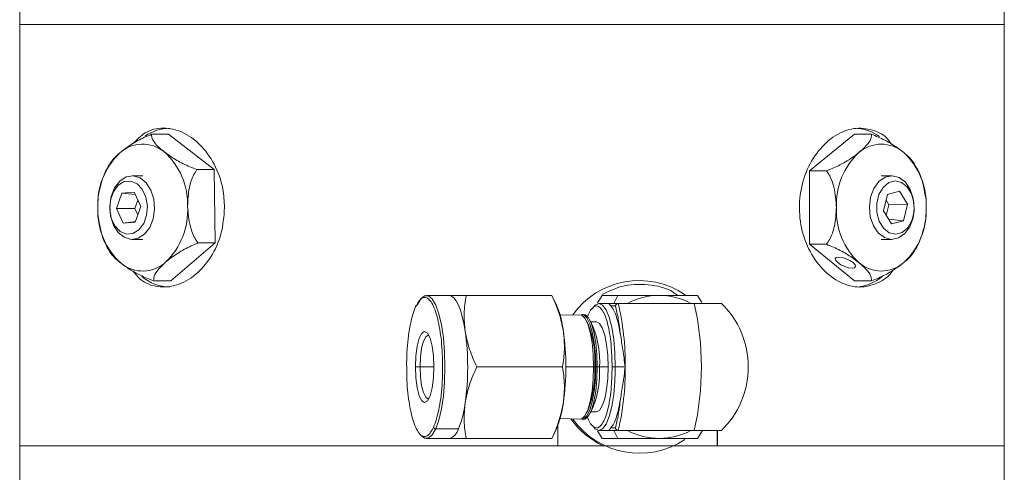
# Model space of a CAD drawing. Header units: inches. Extents: x -4.1 to 22.6, y -10.2 to 17.8.
# Tile 139 of 142: x 18 to 21.9, y 3.3 to 5.1. Entities that reach past the tile are written whole.
import ezdxf

# ---------------------------------------------------------------- set-up
doc = ezdxf.new("R2010")
doc.units = ezdxf.units.IN
doc.header["$MEASUREMENT"] = 0

msp = doc.modelspace()

# ---------------------------------------------------------------- linework, layer by layer
at = {"color": 7, "linetype": 'Continuous', "lineweight": 15}
for p, q in [((18.0287, 5.6679), (18.0287, 5.0429)), ((21.9037, 5.0429), (21.9037, 5.1758)), ((18.0287, 5.0429), (18.0287, 3.3859)), ((18.0287, 5.0429), (21.9037, 5.0429)), ((21.9037, 3.3859), (21.9037, 5.0429)), ((18.6146, 4.6115), (18.5474, 4.6115)), ((18.7934, 4.4723), (18.6146, 4.6115)), ((21.3136, 4.6116), (21.1368, 4.4672)), ((21.3136, 4.6116), (21.3807, 4.6116)), ((18.7934, 4.4723), (18.7262, 4.4723)), ((18.7976, 4.1837), (18.7934, 4.4723)), ((21.1368, 4.4672), (21.1368, 4.1785)), ((21.1368, 4.4672), (21.204, 4.4672)), ((18.5127, 4.4479), (18.4713, 4.4479)), ((21.461, 4.4479), (21.4196, 4.4479)), ((18.4306, 4.3798), (18.409, 4.3188)), ((18.4788, 4.3838), (18.4306, 4.3798)), ((18.4834, 4.3738), (18.4306, 4.3798)), ((18.5053, 4.3269), (18.4788, 4.3838)), ((21.4909, 4.3873), (21.4436, 4.3744)), ((21.5225, 4.3358), (21.4909, 4.3873)), ((18.4936, 4.352), (18.482, 4.3194)), ((21.4436, 4.3744), (21.4278, 4.31)), ((21.4496, 4.334), (21.4382, 4.3526)), ((18.482, 4.3194), (18.409, 4.3188)), ((18.409, 4.3188), (18.4356, 4.2619)), ((18.482, 4.3194), (18.4937, 4.2942)), ((18.4837, 4.2659), (18.5053, 4.3269)), ((21.4278, 4.31), (21.4594, 4.2584)), ((21.4392, 4.2914), (21.4496, 4.334)), ((21.4496, 4.334), (21.5225, 4.3358)), ((21.5067, 4.2713), (21.5225, 4.3358)), ((21.5494, 4.3229), (21.5494, 4.3229)), ((21.5494, 4.3229), (21.5494, 4.3229)), ((18.4844, 4.2679), (18.4356, 4.2619)), ((18.4356, 4.2619), (18.4837, 4.2659)), ((21.4478, 4.2773), (21.5067, 4.2713)), ((21.4594, 4.2584), (21.5067, 4.2713)), ((18.4713, 4.1979), (18.5127, 4.1979)), ((21.4196, 4.1979), (21.461, 4.1979)), ((18.623, 4.0343), (18.7976, 4.1837)), ((18.7976, 4.1837), (18.7304, 4.1837)), ((21.1368, 4.1785), (21.204, 4.1785)), ((21.1368, 4.1785), (21.3136, 4.0342)), ((18.623, 4.0343), (18.5558, 4.0343)), ((21.3136, 4.0342), (21.3807, 4.0342)), ((19.7189, 3.9771), (19.6295, 3.9771)), ((19.701, 3.9771), (19.701, 3.9771)), ((19.7852, 3.9771), (20.1231, 3.9771)), ((20.1231, 3.9771), (20.1224, 3.9771)), ((20.1391, 3.945), (20.1232, 3.9771)), ((20.3025, 3.9481), (20.3207, 3.9771)), ((20.3207, 3.9771), (20.3822, 3.9771)), ((20.3669, 3.9459), (20.3822, 3.9771)), ((20.6959, 3.9771), (20.7133, 3.9494)), ((20.3467, 3.9459), (20.3081, 3.9459)), ((20.3552, 3.9359), (20.3468, 3.9459)), ((20.3841, 3.9459), (20.3468, 3.9459)), ((20.3552, 3.9359), (20.3734, 3.9359)), ((20.3841, 3.9459), (20.6836, 3.9459)), ((20.2335, 3.9016), (20.1556, 3.8991)), ((20.248, 3.9021), (20.242, 3.9019)), ((20.2653, 3.8647), (20.2587, 3.8781)), ((20.2859, 3.8528), (20.2732, 3.8785)), ((20.2985, 3.873), (20.276, 3.873)), ((20.3606, 3.6959), (20.3573, 3.7633)), ((19.6043, 3.6959), (19.5861, 3.6959)), ((19.8272, 3.6959), (20.1651, 3.6959)), ((20.2918, 3.6959), (20.2872, 3.6959)), ((20.2958, 3.6959), (20.3018, 3.6959)), ((20.3018, 3.6959), (20.3105, 3.6959)), ((20.3105, 3.6959), (20.3443, 3.6959)), ((20.3571, 3.6252), (20.3606, 3.6959)), ((20.3606, 3.6959), (20.3728, 3.6959)), ((20.3728, 3.6959), (20.4115, 3.6959)), ((20.2587, 3.5136), (20.2653, 3.527)), ((20.2732, 3.5132), (20.2859, 3.539)), ((20.1556, 3.4926), (20.2335, 3.4901)), ((20.242, 3.4899), (20.248, 3.4897)), ((20.276, 3.5188), (20.2985, 3.5188)), ((19.6659, 3.4523), (19.7553, 3.4523)), ((20.1466, 3.3859), (20.1466, 3.4643)), ((20.3468, 3.4459), (20.3552, 3.4559)), ((20.3552, 3.4559), (20.3734, 3.4559)), ((19.6295, 3.4146), (19.7189, 3.4146)), ((19.7852, 3.4146), (20.1231, 3.4146)), ((20.1224, 3.4146), (20.1231, 3.4146)), ((20.1232, 3.4146), (20.1391, 3.4468)), ((20.3207, 3.4146), (20.302, 3.4444)), ((20.3081, 3.4459), (20.3467, 3.4459)), ((20.3207, 3.4146), (20.3822, 3.4146)), ((20.3468, 3.4459), (20.3841, 3.4459)), ((20.3822, 3.4146), (20.3669, 3.4459)), ((20.3841, 3.4459), (20.6836, 3.4459)), ((20.7155, 3.4459), (20.6959, 3.4146)), ((20.7738, 3.3859), (20.7738, 3.4459)), ((20.7744, 3.4459), (20.7744, 3.3859)), ((18.0287, 3.3859), (18.0287, 3.2069)), ((18.0287, 3.3859), (21.9037, 3.3859)), ((18.0287, 3.3859), (20.1466, 3.3859)), ((20.7744, 3.3859), (21.9037, 3.3859)), ((21.9037, 3.2069), (21.9037, 3.3859))]:
    msp.add_line(p, q, dxfattribs=at)
at = {"color": 8, "linetype": 'Continuous', "lineweight": 15}
for p, q in [((19.6585, 3.6959), (19.6043, 3.6959)), ((20.2872, 3.6959), (20.1781, 3.6959)), ((20.3726, 3.6753), (20.3728, 3.6959))]:
    msp.add_line(p, q, dxfattribs=at)
at = {"color": 7, "linetype": 'Continuous', "lineweight": 15, "flags": 128}
for points in [[(18.52, 4.2185), (18.4948, 4.2024), (18.4673, 4.198), (18.4402, 4.2059), (18.4162, 4.2252), (18.3975, 4.2541), (18.3861, 4.2897), (18.383, 4.3286), (18.3886, 4.3669), (18.4023, 4.4009), (18.4227, 4.4273), (18.4479, 4.4434), (18.4754, 4.4477), (18.5025, 4.4399), (18.5265, 4.4205), (18.5452, 4.3916), (18.5566, 4.356), (18.5596, 4.3172), (18.5541, 4.2788), (18.5404, 4.2449), (18.52, 4.2185)], [(18.498, 4.2352), (18.5168, 4.2602), (18.5283, 4.2928), (18.5313, 4.3291), (18.5254, 4.3645), (18.5112, 4.395), (18.4905, 4.4167), (18.4658, 4.4272), (18.44, 4.425), (18.4164, 4.4106), (18.3976, 4.3855), (18.3861, 4.3529), (18.3831, 4.3167), (18.389, 4.2812), (18.4032, 4.2508), (18.4239, 4.229), (18.4486, 4.2186), (18.4744, 4.2207), (18.498, 4.2352)], [(21.4899, 4.441), (21.5143, 4.4226), (21.5335, 4.3944), (21.5456, 4.3592), (21.5494, 4.3205), (21.5445, 4.282), (21.5315, 4.2475), (21.5116, 4.2204), (21.4867, 4.2033), (21.4593, 4.1979), (21.4321, 4.2048), (21.4077, 4.2232), (21.3885, 4.2514), (21.3764, 4.2866), (21.3726, 4.3253), (21.3775, 4.3638), (21.3905, 4.3983), (21.4104, 4.4254), (21.4353, 4.4425), (21.4627, 4.4479), (21.4899, 4.441)], [(21.4994, 4.4221), (21.474, 4.4279), (21.4487, 4.421), (21.4265, 4.4023), (21.4103, 4.374), (21.4018, 4.3395), (21.4022, 4.303), (21.4114, 4.269), (21.4283, 4.2414), (21.4508, 4.2237), (21.4763, 4.2179), (21.5016, 4.2248), (21.5237, 4.2435), (21.54, 4.2718), (21.5484, 4.3063), (21.548, 4.3427), (21.5388, 4.3768), (21.522, 4.4044), (21.4994, 4.4221)], [(21.3046, 4.0848), (21.3143, 4.0864), (21.3184, 4.0911), (21.3165, 4.0981), (21.3087, 4.1063), (21.2963, 4.1145), (21.2812, 4.1215), (21.2656, 4.1262), (21.252, 4.1278), (21.2423, 4.1262), (21.2382, 4.1215), (21.2401, 4.1145), (21.2479, 4.1063), (21.2603, 4.0981), (21.2754, 4.0911), (21.291, 4.0864), (21.3046, 4.0848)], [(19.6659, 3.4523), (19.6782, 3.4869), (19.6884, 3.5306), (19.696, 3.5815), (19.7007, 3.6374), (19.7023, 3.6959), (19.7007, 3.7544), (19.696, 3.8103), (19.6884, 3.8612), (19.6782, 3.9049), (19.6659, 3.9395), (19.652, 3.9634), (19.6371, 3.9756), (19.6219, 3.9756), (19.607, 3.9634), (19.5931, 3.9395)], [(19.782, 3.8365), (19.7767, 3.8671), (19.7704, 3.8948), (19.7632, 3.919), (19.7553, 3.9395), (19.7468, 3.9557), (19.7378, 3.9675), (19.7284, 3.9747), (19.7189, 3.9771)], [(20.3728, 3.6959), (20.3712, 3.7515), (20.3664, 3.8044), (20.3587, 3.8518), (20.3485, 3.8913), (20.3362, 3.9211), (20.3225, 3.9396), (20.3081, 3.9459), (20.2937, 3.9396), (20.2818, 3.9243)], [(20.2872, 3.6959), (20.2857, 3.7451), (20.2811, 3.7915), (20.2738, 3.8323), (20.2642, 3.8652), (20.2529, 3.8883), (20.2404, 3.9001), (20.2335, 3.9016)], [(20.2378, 3.9011), (20.2489, 3.9004), (20.2613, 3.8885), (20.2727, 3.8654), (20.2823, 3.8325), (20.2896, 3.7916), (20.2942, 3.7452), (20.2958, 3.6959)], [(20.3018, 3.6959), (20.3003, 3.7452), (20.2957, 3.7917), (20.2884, 3.8326), (20.2788, 3.8656), (20.2674, 3.8887), (20.2549, 3.9006), (20.248, 3.9021)], [(20.3443, 3.6959), (20.3428, 3.7417), (20.3382, 3.7844), (20.3309, 3.8211), (20.3214, 3.8493), (20.3103, 3.867), (20.2985, 3.873)], [(19.5861, 3.6959), (19.5879, 3.7391), (19.5931, 3.7781), (19.6011, 3.809), (19.6111, 3.8289), (19.6223, 3.8357), (19.6335, 3.8289), (19.6436, 3.809), (19.6516, 3.7781), (19.6567, 3.7391), (19.6585, 3.6959)], [(19.6043, 3.6959), (19.6059, 3.7345), (19.6105, 3.7694), (19.6176, 3.797), (19.6266, 3.8148), (19.6366, 3.8209), (19.6387, 3.8206)], [(19.6585, 3.6959), (19.6567, 3.6527), (19.6516, 3.6137), (19.6436, 3.5828), (19.6335, 3.5629), (19.6223, 3.5561), (19.6111, 3.5629), (19.6011, 3.5828), (19.5931, 3.6137), (19.5879, 3.6527), (19.5861, 3.6959)], [(19.6387, 3.5711), (19.6366, 3.5709), (19.6266, 3.577), (19.6176, 3.5948), (19.6105, 3.6224), (19.6059, 3.6573), (19.6043, 3.6959)], [(20.2335, 3.4901), (20.2404, 3.4916), (20.2529, 3.5035), (20.2642, 3.5265), (20.2738, 3.5594), (20.2811, 3.6003), (20.2857, 3.6466), (20.2872, 3.6959)], [(20.2958, 3.6959), (20.2942, 3.6466), (20.2896, 3.6001), (20.2823, 3.5593), (20.2727, 3.5263), (20.2613, 3.5032), (20.2489, 3.4914), (20.2378, 3.4906)], [(20.248, 3.4897), (20.2549, 3.4912), (20.2674, 3.5031), (20.2788, 3.5262), (20.2884, 3.5591), (20.2957, 3.6), (20.3003, 3.6465), (20.3018, 3.6959)], [(20.2985, 3.5188), (20.3103, 3.5248), (20.3214, 3.5425), (20.3309, 3.5706), (20.3382, 3.6073), (20.3428, 3.65), (20.3443, 3.6959)], [(20.2827, 3.466), (20.2937, 3.4521), (20.3081, 3.4459), (20.3225, 3.4521), (20.3362, 3.4706), (20.3485, 3.5004), (20.3587, 3.54), (20.3664, 3.5874), (20.3712, 3.6403), (20.3726, 3.6753)], [(19.61, 3.4249), (19.6219, 3.4162), (19.6371, 3.4162), (19.652, 3.4284), (19.6659, 3.4523)]]:
    msp.add_lwpolyline(points, dxfattribs=at)
at = {"color": 7, "linetype": 'Continuous', "lineweight": 15}
for centre, radius, start, end in [((18.6215, 4.4629), 0.1725, 90.9076, 124.9468), ((21.3107, 4.4622), 0.1732, 53.8043, 89.0438), ((18.5125, 4.438), 0.1345, 50.5717, 132.7551), ((21.4196, 4.4381), 0.1344, 48.8939, 131.1061), ((18.6203, 4.3332), 0.2847, 134.362, 183.1145), ((18.4129, 4.3362), 0.2766, 358.2984, 48.0281), ((21.5233, 4.3347), 0.2807, 133.1769, 182.4077), ((21.3159, 4.3347), 0.2807, 357.5923, 46.8231), ((18.6125, 4.3095), 0.2766, 178.2984, 228.0281), ((18.4051, 4.3125), 0.2847, 314.362, 3.1145), ((21.5233, 4.3111), 0.2807, 177.5923, 226.8231), ((21.3159, 4.3111), 0.2807, 313.1769, 2.4077), ((18.5129, 4.2077), 0.1345, 230.5717, 312.7551), ((21.4196, 4.2077), 0.1344, 228.8939, 311.1061), ((18.6222, 4.186), 0.1756, 229.9673, 268.8889), ((20.467, 3.714), 0.3216, 55.8696, 144.5058), ((21.3084, 4.1885), 0.1786, 278.4138, 309.2149), ((20.5458, 3.7128), 0.2644, 90.0494, 118.1408), ((20.5454, 3.7128), 0.2644, 61.8592, 89.9506), ((19.5924, 3.9338), 0.00552, 100.1574, 188.2264), ((19.8055, 3.7969), 0.365, 6.2354, 23.9462), ((19.3901, 3.7107), 1.0215, 359.1711, 13.313), ((19.5874, 3.6959), 1.1243, 347.152, 12.848), ((20.5476, 3.6959), 0.3486, 313.8891, 46.1095), ((18.7845, 3.6959), 1.0073, 351.9753, 8.0247), ((19.1709, 3.6959), 1.0073, 351.9753, 8.0247), ((19.9017, 3.7213), 0.3909, 356.2738, 21.525), ((19.948, 3.7195), 0.3632, 356.2738, 21.525), ((19.8778, 3.6742), 0.4145, 339.2037, 2.9974), ((19.9259, 3.6757), 0.3851, 339.2037, 2.9974), ((19.3901, 3.6811), 1.0215, 346.687, 0.8289), ((19.3727, 3.6063), 0.4125, 338.0827, 352.8957), ((19.7902, 3.599), 0.3806, 336.4198, 353.3986), ((20.4655, 3.6854), 0.3309, 215.9278, 244.8725), ((20.467, 3.6778), 0.3216, 215.4939, 303.8233), ((19.6657, 3.4605), 0.00814, 192.2489, 271.0879), ((19.7052, 3.4643), 0.0516, 285.469, 346.5169), ((20.5458, 3.679), 0.2644, 241.8592, 269.9506), ((20.5454, 3.679), 0.2644, 270.0494, 298.1408)]:
    msp.add_arc(centre, radius, start, end, dxfattribs=at)
for points, knots in [([(18.5474, 4.6115), (18.5291, 4.6035), (18.4927, 4.5877), (18.4508, 4.5607), (18.4297, 4.5437), (18.4212, 4.5368)], [0, 0, 0, 0, 0.374601, 0.746177, 1, 1, 1, 1]), ([(18.4742, 4.5742), (18.4898, 4.5901), (18.5243, 4.6253), (18.5933, 4.6408), (18.669, 4.6248), (18.7405, 4.5746), (18.7975, 4.4966), (18.8301, 4.4078), (18.8336, 4.3477), (18.8351, 4.3229)], [0, 0, 0, 0, 0.126195, 0.279846, 0.43176, 0.583542, 0.736974, 0.891337, 1, 1, 1, 1]), ([(18.5979, 4.5419), (18.592, 4.5468), (18.5723, 4.5628), (18.549, 4.5883), (18.5479, 4.6042), (18.5474, 4.6115)], [0, 0, 0, 0, 0.192173, 0.631803, 1, 1, 1, 1]), ([(21.4598, 4.5719), (21.4565, 4.577), (21.4371, 4.6063), (21.3859, 4.6317), (21.3124, 4.6398), (21.2367, 4.6103), (21.1694, 4.5497), (21.1192, 4.4633), (21.0942, 4.3607), (21.0986, 4.2544), (21.1311, 4.1562), (21.1867, 4.0762), (21.2577, 4.0236), (21.3348, 4.0039), (21.4054, 4.023), (21.4502, 4.0505), (21.465, 4.0763), (21.4652, 4.0768)], [0, 0, 0, 0, 0.01605, 0.092356, 0.167998, 0.242943, 0.31822, 0.39435, 0.470546, 0.545888, 0.620796, 0.696357, 0.772646, 0.848608, 0.923711, 0.998749, 1, 1, 1, 1]), ([(21.3807, 4.6116), (21.3803, 4.6039), (21.3795, 4.5886), (21.3579, 4.5625), (21.3389, 4.5461), (21.3312, 4.5394)], [0, 0, 0, 0, 0.374601, 0.746177, 1, 1, 1, 1]), ([(21.508, 4.5394), (21.5015, 4.5444), (21.4803, 4.561), (21.4384, 4.5875), (21.3988, 4.604), (21.3807, 4.6116)], [0, 0, 0, 0, 0.192173, 0.631803, 1, 1, 1, 1]), ([(18.4212, 4.5368), (18.4152, 4.5315), (18.3971, 4.5155), (18.387, 4.5004), (18.3802, 4.4903)], [0, 0, 0, 0, 0.329076, 1, 1, 1, 1]), ([(18.7262, 4.4723), (18.7077, 4.4797), (18.6709, 4.4945), (18.6282, 4.5196), (18.6067, 4.5355), (18.5979, 4.5419)], [0, 0, 0, 0, 0.374601, 0.746177, 1, 1, 1, 1]), ([(21.3312, 4.5394), (21.3248, 4.5343), (21.3035, 4.5177), (21.2616, 4.4913), (21.222, 4.4748), (21.204, 4.4672)], [0, 0, 0, 0, 0.192173, 0.631803, 1, 1, 1, 1]), ([(21.5507, 4.4934), (21.5448, 4.502), (21.5345, 4.5168), (21.5159, 4.5327), (21.508, 4.5394)], [0, 0, 0, 0, 0.5749894, 1, 1, 1, 1]), ([(18.3797, 4.4905), (18.3719, 4.4759), (18.3577, 4.4495), (18.3503, 4.4202), (18.347, 4.4071)], [0, 0, 0, 0, 0.552571, 1, 1, 1, 1]), ([(18.6894, 4.328), (18.6906, 4.3528), (18.6925, 4.3968), (18.7087, 4.4455), (18.722, 4.4659), (18.7262, 4.4723)], [0, 0, 0, 0, 0.468578, 0.832628, 1, 1, 1, 1]), ([(21.204, 4.4672), (21.2072, 4.4625), (21.2198, 4.4441), (21.2382, 4.3964), (21.2411, 4.35), (21.2428, 4.3229)], [0, 0, 0, 0, 0.124089, 0.487389, 1, 1, 1, 1]), ([(21.5922, 4.3719), (21.5896, 4.3876), (21.5837, 4.4231), (21.5685, 4.4641), (21.554, 4.487), (21.5501, 4.4931)], [0, 0, 0, 0, 0.366762, 0.830088, 1, 1, 1, 1]), ([(18.347, 4.4071), (18.3456, 4.4025), (18.3388, 4.3801), (18.3362, 4.3496), (18.336, 4.3243), (18.336, 4.3177)], [0, 0, 0, 0, 0.158559, 0.783052, 1, 1, 1, 1]), ([(21.5964, 4.3213), (21.5964, 4.3347), (21.5965, 4.3517), (21.593, 4.3683), (21.5922, 4.3719)], [0, 0, 0, 0, 0.781438, 1, 1, 1, 1]), ([(18.3359, 4.3193), (18.3361, 4.306), (18.3362, 4.2896), (18.3398, 4.2739), (18.3404, 4.271)], [0, 0, 0, 0, 0.819033, 1, 1, 1, 1]), ([(18.8351, 4.3229), (18.8322, 4.288), (18.8266, 4.2182), (18.7834, 4.1252), (18.7217, 4.054), (18.6471, 4.0124), (18.5717, 4.0072), (18.5112, 4.0285), (18.4841, 4.0616), (18.4744, 4.0735)], [0, 0, 0, 0, 0.152088, 0.304127, 0.457415, 0.611542, 0.764325, 0.915703, 1, 1, 1, 1]), ([(18.7304, 4.1837), (18.7271, 4.1884), (18.7142, 4.2068), (18.6952, 4.2545), (18.6916, 4.3009), (18.6894, 4.328)], [0, 0, 0, 0, 0.124089, 0.487389, 1, 1, 1, 1]), ([(21.2428, 4.3229), (21.2414, 4.2981), (21.2388, 4.2541), (21.2219, 4.2054), (21.2082, 4.185), (21.204, 4.1785)], [0, 0, 0, 0, 0.468578, 0.832628, 1, 1, 1, 1]), ([(21.5847, 4.2356), (21.5858, 4.239), (21.5926, 4.2602), (21.5957, 4.2905), (21.5962, 4.3168), (21.5964, 4.3245)], [0, 0, 0, 0, 0.120404, 0.745742, 1, 1, 1, 1]), ([(18.3404, 4.271), (18.3434, 4.2546), (18.35, 4.2183), (18.3657, 4.1773), (18.3803, 4.1552), (18.384, 4.1497)], [0, 0, 0, 0, 0.383311, 0.844966, 1, 1, 1, 1]), ([(21.5506, 4.1523), (21.5583, 4.1659), (21.5729, 4.1922), (21.5809, 4.2215), (21.5847, 4.2356)], [0, 0, 0, 0, 0.518785, 1, 1, 1, 1]), ([(18.3832, 4.1492), (18.3895, 4.1406), (18.4003, 4.126), (18.4195, 4.1103), (18.4275, 4.1039)], [0, 0, 0, 0, 0.585143, 1, 1, 1, 1]), ([(18.6042, 4.109), (18.6106, 4.1142), (18.6316, 4.1314), (18.6731, 4.1588), (18.7125, 4.1759), (18.7304, 4.1837)], [0, 0, 0, 0, 0.192173, 0.631803, 1, 1, 1, 1]), ([(21.204, 4.1785), (21.2223, 4.1709), (21.259, 4.1556), (21.3013, 4.1295), (21.3226, 4.113), (21.3312, 4.1064)], [0, 0, 0, 0, 0.374601, 0.746177, 1, 1, 1, 1]), ([(21.508, 4.1064), (21.514, 4.1115), (21.5328, 4.1273), (21.5434, 4.1422), (21.5505, 4.1523)], [0, 0, 0, 0, 0.3215651, 1, 1, 1, 1]), ([(18.5558, 4.0343), (18.5561, 4.0422), (18.5567, 4.0581), (18.5779, 4.085), (18.5966, 4.1021), (18.6042, 4.109)], [0, 0, 0, 0, 0.374601, 0.746177, 1, 1, 1, 1]), ([(18.4275, 4.1039), (18.434, 4.099), (18.4555, 4.083), (18.4978, 4.0575), (18.5376, 4.0415), (18.5558, 4.0343)], [0, 0, 0, 0, 0.192173, 0.631803, 1, 1, 1, 1]), ([(21.3312, 4.1064), (21.3371, 4.1013), (21.3565, 4.0847), (21.3795, 4.0583), (21.3803, 4.0417), (21.3807, 4.0342)], [0, 0, 0, 0, 0.192173, 0.631803, 1, 1, 1, 1]), ([(21.3807, 4.0342), (21.3991, 4.0419), (21.4357, 4.0572), (21.478, 4.0833), (21.4994, 4.0997), (21.508, 4.1064)], [0, 0, 0, 0, 0.374601, 0.746177, 1, 1, 1, 1]), ([(20.321, 3.9803), (20.3458, 3.9928), (20.4029, 4.0216), (20.5016, 4.0227), (20.5792, 4.0071), (20.612, 3.9815), (20.6175, 3.9771)], [0, 0, 0, 0, 0.259565, 0.597365, 0.931807, 1, 1, 1, 1]), ([(19.6578, 3.4587), (19.665, 3.4791), (19.6762, 3.5105), (19.686, 3.5719), (19.6913, 3.6245), (19.6936, 3.6802), (19.6927, 3.752), (19.6852, 3.8361), (19.6701, 3.9034), (19.6544, 3.9421), (19.6408, 3.9623), (19.6264, 3.971), (19.6077, 3.9687), (19.5951, 3.9471), (19.5869, 3.933)], [0, 0, 0, 0, 0.119728, 0.18418, 0.25, 0.31582, 0.380272, 0.5, 0.619728, 0.68418, 0.75, 0.81582, 0.880272, 1, 1, 1, 1]), ([(19.7852, 3.9771), (19.7716, 3.9771), (19.7441, 3.9771), (19.7274, 3.9771), (19.7189, 3.9771)], [0, 0, 0, 0, 0.495458, 1, 1, 1, 1]), ([(19.782, 3.8365), (19.7797, 3.8601), (19.775, 3.9077), (19.7818, 3.9538), (19.7852, 3.9771)], [0, 0, 0, 0, 0.494511, 1, 1, 1, 1]), ([(20.1683, 3.8365), (20.1636, 3.8601), (20.154, 3.9077), (20.1334, 3.9538), (20.1231, 3.9771)], [0, 0, 0, 0, 0.494511, 1, 1, 1, 1]), ([(20.3822, 3.9771), (20.4095, 3.9771), (20.4646, 3.9771), (20.5184, 3.9771), (20.5456, 3.9771)], [0, 0, 0, 0, 0.495458, 1, 1, 1, 1]), ([(20.5456, 3.9771), (20.5715, 3.9771), (20.624, 3.9771), (20.6718, 3.9771), (20.6959, 3.9771)], [0, 0, 0, 0, 0.494511, 1, 1, 1, 1]), ([(19.5869, 3.933), (19.5797, 3.9126), (19.5685, 3.8813), (19.5586, 3.8198), (19.5535, 3.7673), (19.5512, 3.7248), (19.5519, 3.6877), (19.5518, 3.6349), (19.5597, 3.5557), (19.5745, 3.4883), (19.5902, 3.4496), (19.6039, 3.4294), (19.6183, 3.4207), (19.637, 3.423), (19.6496, 3.4447), (19.6578, 3.4587)], [0, 0, 0, 0, 0.119728, 0.18418, 0.25, 0.31582, 0.333377, 0.380272, 0.5, 0.619728, 0.68418, 0.75, 0.81582, 0.880272, 1, 1, 1, 1]), ([(20.3734, 3.9359), (20.3736, 3.9367), (20.3738, 3.9381), (20.3749, 3.9405), (20.3765, 3.9426), (20.3785, 3.9442), (20.3803, 3.9452), (20.3822, 3.9458), (20.3835, 3.9458), (20.3841, 3.9459)], [0, 0, 0, 0, 0.155399, 0.290739, 0.500767, 0.633003, 0.759875, 0.881983, 1, 1, 1, 1]), ([(20.6836, 3.9459), (20.7013, 3.9459), (20.7369, 3.9459), (20.7735, 3.9459), (20.7915, 3.9459), (20.7888, 3.9459), (20.7881, 3.9459)], [0, 0, 0, 0, 0.299595, 0.599189, 0.898784, 1, 1, 1, 1]), ([(19.8272, 3.6959), (19.817, 3.7187), (19.7965, 3.7648), (19.7868, 3.8125), (19.782, 3.8365)], [0, 0, 0, 0, 0.495458, 1, 1, 1, 1]), ([(20.1651, 3.6959), (20.1685, 3.7187), (20.1753, 3.7648), (20.1707, 3.8125), (20.1683, 3.8365)], [0, 0, 0, 0, 0.495458, 1, 1, 1, 1]), ([(20.4115, 3.6959), (20.4086, 3.7189), (20.403, 3.7636), (20.3961, 3.8038), (20.3928, 3.8232)], [0, 0, 0, 0, 0.5161994, 1, 1, 1, 1]), ([(19.782, 3.5553), (19.7867, 3.5788), (19.7963, 3.6265), (19.8169, 3.6726), (19.8272, 3.6959)], [0, 0, 0, 0, 0.494511, 1, 1, 1, 1]), ([(20.1683, 3.5553), (20.1706, 3.5788), (20.1753, 3.6265), (20.1685, 3.6726), (20.1651, 3.6959)], [0, 0, 0, 0, 0.494511, 1, 1, 1, 1]), ([(20.3928, 3.5686), (20.396, 3.588), (20.401, 3.6177), (20.4076, 3.6615), (20.4102, 3.6844), (20.4115, 3.6959)], [0, 0, 0, 0, 0.48321, 0.7412599, 1, 1, 1, 1]), ([(19.7852, 3.4146), (19.7818, 3.4375), (19.775, 3.4836), (19.7796, 3.5312), (19.782, 3.5553)], [0, 0, 0, 0, 0.495458, 1, 1, 1, 1]), ([(20.1231, 3.4146), (20.1333, 3.4375), (20.1538, 3.4836), (20.1635, 3.5312), (20.1683, 3.5553)], [0, 0, 0, 0, 0.495458, 1, 1, 1, 1]), ([(20.3734, 3.4559), (20.3736, 3.4551), (20.3738, 3.4536), (20.3749, 3.4512), (20.3765, 3.4492), (20.3785, 3.4476), (20.3803, 3.4466), (20.3822, 3.446), (20.3835, 3.4459), (20.3841, 3.4459)], [0, 0, 0, 0, 0.1554237, 0.2907722, 0.5007673, 0.6330179, 0.7598945, 0.8819974, 1, 1, 1, 1]), ([(19.7189, 3.4146), (19.7272, 3.4146), (19.7439, 3.4146), (19.7713, 3.4146), (19.7852, 3.4146)], [0, 0, 0, 0, 0.4945107, 1, 1, 1, 1]), ([(20.5456, 3.4146), (20.519, 3.4146), (20.4652, 3.4146), (20.4101, 3.4146), (20.3822, 3.4146)], [0, 0, 0, 0, 0.494511, 1, 1, 1, 1]), ([(20.6959, 3.4146), (20.6723, 3.4146), (20.6245, 3.4146), (20.5721, 3.4146), (20.5456, 3.4146)], [0, 0, 0, 0, 0.495458, 1, 1, 1, 1]), ([(20.7881, 3.4459), (20.7888, 3.4459), (20.7915, 3.4459), (20.7735, 3.4459), (20.7369, 3.4459), (20.7013, 3.4459), (20.6836, 3.4459)], [0, 0, 0, 0, 0.101274, 0.400849, 0.700425, 1, 1, 1, 1])]:
    msp.add_open_spline(points, degree=3, knots=knots, dxfattribs=at)
at = {"color": 8, "linetype": 'Continuous', "lineweight": 15}
for points, knots in [([(20.3573, 3.7633), (20.357, 3.7704), (20.3561, 3.7935), (20.3506, 3.8282), (20.3428, 3.8668), (20.3328, 3.898), (20.3183, 3.9269), (20.2984, 3.942), (20.2788, 3.9261), (20.2671, 3.9054), (20.2634, 3.8932), (20.2628, 3.8914)], [0, 0, 0, 0, 0.0469484, 0.1536513, 0.2626187, 0.3715861, 0.4782891, 0.6765048, 0.8747206, 0.9814236, 1, 1, 1, 1]), ([(20.2625, 3.5011), (20.2632, 3.499), (20.267, 3.4866), (20.2788, 3.4656), (20.2984, 3.4498), (20.3183, 3.4648), (20.3328, 3.4938), (20.3428, 3.5249), (20.3506, 3.5636), (20.356, 3.5973), (20.3569, 3.6192), (20.3571, 3.6252)], [0, 0, 0, 0, 0.021414, 0.128609, 0.32774, 0.52687, 0.634065, 0.743536, 0.853006, 0.960201, 1, 1, 1, 1])]:
    msp.add_open_spline(points, degree=3, knots=knots, dxfattribs=at)
at = {"color": 7, "linetype": 'Continuous', "lineweight": 15}
for points in [[(20.3928, 3.8232), (20.3905, 3.8363), (20.386, 3.8624), (20.377, 3.8944), (20.3667, 3.9203), (20.3591, 3.9307), (20.3552, 3.9359)], [(20.3928, 3.8232), (20.3903, 3.8439), (20.3853, 3.8852), (20.3774, 3.919), (20.3734, 3.9359)], [(20.3552, 3.4559), (20.3591, 3.4611), (20.3667, 3.4715), (20.377, 3.4974), (20.386, 3.5294), (20.3905, 3.5555), (20.3928, 3.5686)], [(20.3928, 3.5686), (20.3903, 3.5479), (20.3853, 3.5066), (20.3774, 3.4728), (20.3734, 3.4559)]]:
    msp.add_open_spline(points, degree=3, dxfattribs=at)

doc.saveas('drawing.dxf')
